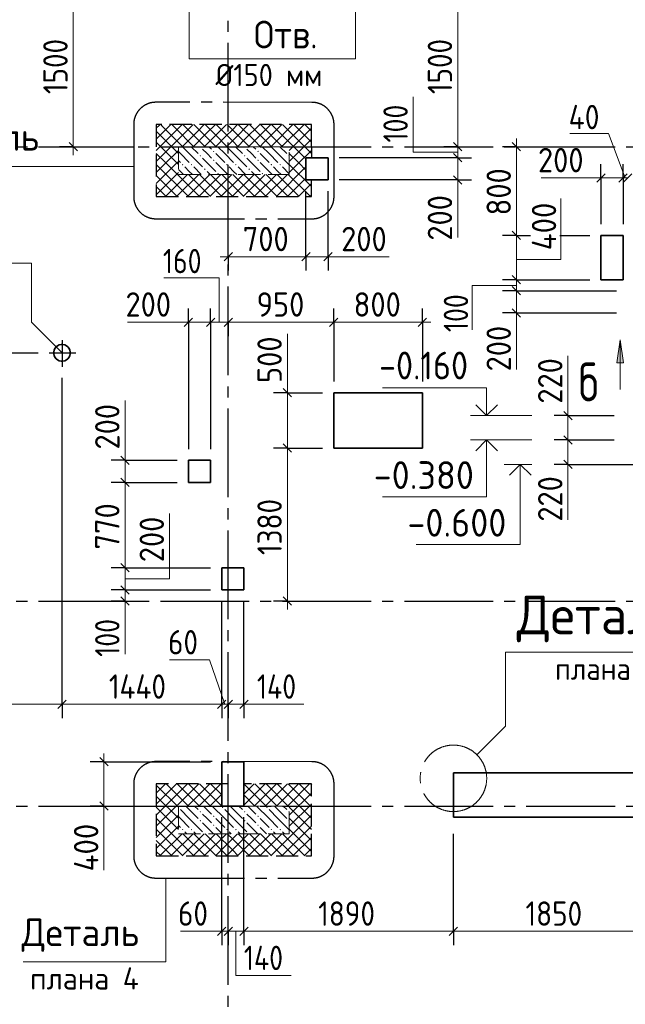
# Model space of a CAD drawing. Header units: millimetres. Extents: x 0 to 59400, y 0 to 42000.
# Tile 8 of 31: x 17931 to 23393, y 25143 to 34028. Entities that reach past the tile are written whole.
import ezdxf

# ---------------------------------------------------------------- set-up
doc = ezdxf.new("R2010")
doc.units = ezdxf.units.MM
doc.linetypes.add('______2', pattern=[270, 200, -70])
doc.linetypes.add('______5', pattern=[1100, 800, -100, 100, -100])
for name, color, linetype, lineweight in [('Standard', 7, 'Continuous', 25), ('ЖБ Перекрытие верхний уровень', 7, 'Continuous', 18), ('Общий01', 7, 'Continuous', 13), ('Примечания', 7, 'Continuous', 13), ('Размерная линия_ общее', 7, 'Continuous', 13)]:
    doc.layers.add(name, color=color, linetype=linetype, lineweight=lineweight)
doc.layers.add('ЖБ Пилон', color=7, linetype='______2', lineweight=13, true_color=0xa0a0a0)
doc.layers.add('Оси', color=7, linetype='______5', lineweight=13, true_color=0x656565)
doc.styles.add('ISOCPEUR', font='txt')

msp = doc.modelspace()

# ---------------------------------------------------------------- hatches: boundary and pattern name
at = {"layer": 'ЖБ Пилон', "linetype": 'Continuous', "lineweight": 18, "transparency": 33554687}
for points in [[(19554.1, 32879.6), (19556.5, 32882), (19564.6, 32882), (19567.1, 32879.6), (19560.6, 32873.1)], [(19954.1, 32879.6), (19956.5, 32882), (19964.6, 32882), (19967.1, 32879.6), (19960.6, 32873.1)], [(20354.1, 32879.6), (20356.5, 32882), (20362.7, 32882), (20362.7, 32875.2), (20360.6, 32873.1)], [(19554.1, 32799.6), (19560.6, 32806.1), (19567.1, 32799.6), (19560.6, 32793.1)], [(19674.1, 32839.6), (19680.6, 32846.1), (19687.1, 32839.6), (19680.6, 32833.1)], [(19954.1, 32799.6), (19960.6, 32806.1), (19967.1, 32799.6), (19960.6, 32793.1)], [(20074.1, 32839.6), (20080.6, 32846.1), (20087.1, 32839.6), (20080.6, 32833.1)], [(20354.1, 32799.6), (20360.6, 32806.1), (20362.7, 32803.9), (20362.7, 32795.2), (20360.6, 32793.1)], [(19394.1, 32719.6), (19400.6, 32726.1), (19407.1, 32719.6), (19400.6, 32713.1)], [(19474.1, 32719.6), (19480.6, 32726.1), (19487.1, 32719.6), (19480.6, 32713.1)], [(19674.1, 32759.6), (19680.6, 32766.1), (19687.1, 32759.6), (19680.6, 32753.1)], [(19794.1, 32719.6), (19800.6, 32726.1), (19807.1, 32719.6), (19800.6, 32713.1)], [(19874.1, 32719.6), (19880.6, 32726.1), (19887.1, 32719.6), (19880.6, 32713.1)], [(20074.1, 32759.6), (20080.6, 32766.1), (20087.1, 32759.6), (20080.6, 32753.1)], [(20194.1, 32719.6), (20200.6, 32726.1), (20207.1, 32719.6), (20200.6, 32713.1)], [(20274.1, 32719.6), (20280.6, 32726.1), (20287.1, 32719.6), (20280.6, 32713.1)], [(19594.1, 32679.6), (19600.6, 32686.1), (19607.1, 32679.6), (19600.6, 32673.1)], [(19714.1, 32639.6), (19720.6, 32646.1), (19727.1, 32639.6), (19720.6, 32633.1)], [(19994.1, 32679.6), (20000.6, 32686.1), (20007.1, 32679.6), (20000.6, 32673.1)], [(20114.1, 32639.6), (20120.6, 32646.1), (20127.1, 32639.6), (20120.6, 32633.1)], [(19362.7, 26923.9), (19367.1, 26919.6), (19362.7, 26915.2)], [(19754.1, 26919.6), (19760.6, 26926.1), (19767.1, 26919.6), (19760.6, 26913.1)], [(20154.1, 26919.6), (20160.6, 26926.1), (20167.1, 26919.6), (20160.6, 26913.1)], [(19554.1, 26879.6), (19560.6, 26886.1), (19567.1, 26879.6), (19560.6, 26873.1)], [(19674.1, 26839.6), (19680.6, 26846.1), (19687.1, 26839.6), (19680.6, 26833.1)], [(19954.1, 26879.6), (19960.6, 26886.1), (19967.1, 26879.6), (19960.6, 26873.1)], [(20074.1, 26839.6), (20080.6, 26846.1), (20087.1, 26839.6), (20080.6, 26833.1)], [(20354.1, 26879.6), (20360.6, 26886.1), (20362.7, 26883.9), (20362.7, 26875.2), (20360.6, 26873.1)], [(19554.1, 26799.6), (19560.6, 26806.1), (19567.1, 26799.6), (19560.6, 26793.1)], [(19674.1, 26759.6), (19680.6, 26766.1), (19687.1, 26759.6), (19680.6, 26753.1)], [(19954.1, 26799.6), (19960.6, 26806.1), (19967.1, 26799.6), (19960.6, 26793.1)], [(20074.1, 26759.6), (20080.6, 26766.1), (20087.1, 26759.6), (20080.6, 26753.1)], [(20354.1, 26799.6), (20360.6, 26806.1), (20362.7, 26803.9), (20362.7, 26795.2), (20360.6, 26793.1)], [(19394.1, 26719.6), (19400.6, 26726.1), (19407.1, 26719.6), (19400.6, 26713.1)], [(19474.1, 26719.6), (19480.6, 26726.1), (19487.1, 26719.6), (19480.6, 26713.1)], [(19596.5, 26682), (19600.6, 26686.1), (19604.6, 26682)], [(19794.1, 26719.6), (19800.6, 26726.1), (19807.1, 26719.6), (19800.6, 26713.1)], [(19874.1, 26719.6), (19880.6, 26726.1), (19887.1, 26719.6), (19880.6, 26713.1)], [(19996.5, 26682), (20000.6, 26686.1), (20004.6, 26682)], [(20194.1, 26719.6), (20200.6, 26726.1), (20207.1, 26719.6), (20200.6, 26713.1)], [(20274.1, 26719.6), (20280.6, 26726.1), (20287.1, 26719.6), (20280.6, 26713.1)]]:
    msp.add_hatch(color=7, dxfattribs=at).paths.add_polyline_path(points, flags=16)
at = {"layer": 'Общий01', "linetype": 'Continuous', "lineweight": 13, "transparency": 33554687}
msp.add_hatch(color=7, dxfattribs=at).paths.add_polyline_path([(23316.1, 30930.5), (23346.1, 31140.5), (23376.1, 30930.5)], flags=16)

# ---------------------------------------------------------------- linework, layer by layer
at = {"layer": 'Standard', "color": 7, "linetype": '______5', "lineweight": -3, "transparency": 33554687}
for p, q in [((20566.2, 33282.4), (19159.2, 33282.9)), ((18959.2, 33082.9), (18959.2, 32432)), ((20766.2, 32431.6), (20766.2, 33082.4)), ((19159.2, 32232), (20566.2, 32231.6)), ((20566.2, 27332.4), (19159.2, 27332.9)), ((18959.2, 27132.9), (18959.2, 26482)), ((20766.2, 26481.6), (20766.2, 27132.4)), ((19159.2, 26282), (20566.2, 26281.6))]:
    msp.add_line(p, q, dxfattribs=at)
at = {"layer": 'Standard', "color": 9, "linetype": '______2', "lineweight": -3, "true_color": 0xc7c7c7, "transparency": 33554687}
for p, q in [((20562.7, 33082), (19162.7, 33082)), ((19162.7, 33082), (19162.7, 32432)), ((20562.7, 32882), (20562.7, 33082)), ((20562.7, 32882), (20562.7, 32782)), ((20562.7, 32432), (20562.7, 32582)), ((19162.7, 32432), (20562.7, 32432)), ((19812.7, 27132), (19162.7, 27132)), ((19162.7, 27132), (19162.7, 26482)), ((20562.7, 27132), (19952.7, 27132)), ((20562.7, 26482), (20562.7, 27132)), ((19162.7, 26482), (20562.7, 26482))]:
    msp.add_line(p, q, dxfattribs=at)
at = {"layer": 'Standard', "color": 9, "linetype": 'Continuous', "lineweight": -3, "true_color": 0xc7c7c7, "transparency": 33554687}
for p, q in [((19802.6, 33082), (19849.1, 33035.5)), ((19849.1, 33035.5), (19895.6, 33082)), ((20202.6, 33082), (20512.7, 32771.8)), ((20302.6, 33082), (20562.7, 32821.8)), ((20402.6, 33082), (20562.7, 32921.8)), ((20502.6, 33082), (20562.7, 33021.8)), ((19162.7, 33021.8), (19362.7, 32821.8)), ((20362.7, 32849.2), (20562.7, 33049.2)), ((19162.7, 32921.8), (19349.1, 32735.5)), ((19795.6, 32882), (19849.1, 32935.5)), ((19849.1, 32935.5), (19902.6, 32882)), ((20362.7, 32749.2), (20562.7, 32949.2)), ((19162.7, 32821.8), (19249.1, 32735.5)), ((19249.1, 32735.5), (19362.7, 32849.2)), ((20362.7, 32821.8), (20449.1, 32735.5)), ((20449.1, 32735.5), (20562.7, 32849.2)), ((19162.7, 32649.2), (19249.1, 32735.5)), ((19162.7, 32549.2), (19349.1, 32735.5)), ((19162.7, 32721.8), (19452.6, 32432)), ((19249.1, 32735.5), (19552.6, 32432)), ((19349.1, 32735.5), (19362.7, 32749.2)), ((19349.1, 32735.5), (19362.7, 32721.8)), ((20245.6, 32432), (20512.7, 32699.2)), ((20362.7, 32649.2), (20449.1, 32735.5)), ((20362.7, 32721.8), (20562.7, 32521.8)), ((20449.1, 32735.5), (20512.7, 32671.8)), ((19162.7, 32449.2), (19362.7, 32649.2)), ((19162.7, 32621.8), (19352.6, 32432)), ((19245.6, 32432), (19445.6, 32632)), ((19345.6, 32432), (19545.6, 32632)), ((19445.6, 32432), (19645.6, 32632)), ((19452.6, 32632), (19652.6, 32432)), ((19545.6, 32432), (19745.6, 32632)), ((19552.6, 32632), (19752.6, 32432)), ((19645.6, 32432), (19845.6, 32632)), ((19652.6, 32632), (19849.1, 32435.5)), ((19752.6, 32632), (19849.1, 32535.5)), ((19849.1, 32535.5), (19945.6, 32632)), ((19849.1, 32435.5), (20045.6, 32632)), ((19852.6, 32632), (20052.6, 32432)), ((19945.6, 32432), (20145.6, 32632)), ((19952.6, 32632), (20152.6, 32432)), ((20045.6, 32432), (20245.6, 32632)), ((20052.6, 32632), (20252.6, 32432)), ((20145.6, 32432), (20345.6, 32632)), ((20152.6, 32632), (20352.6, 32432)), ((20252.6, 32632), (20452.6, 32432)), ((20352.6, 32632), (20552.6, 32432)), ((19162.7, 32521.8), (19252.6, 32432)), ((19745.6, 32432), (19849.1, 32535.5)), ((19849.1, 32535.5), (19952.6, 32432)), ((20345.6, 32432), (20512.7, 32599.2)), ((20445.6, 32432), (20562.7, 32549.2)), ((19845.6, 32432), (19849.1, 32435.5)), ((19849.1, 32435.5), (19852.6, 32432)), ((20545.6, 32432), (20562.7, 32449.2)), ((19162.7, 27049.2), (19245.6, 27132)), ((19162.7, 26949.2), (19345.6, 27132)), ((19162.7, 26849.2), (19445.6, 27132)), ((19162.7, 26749.2), (19545.6, 27132)), ((19162.7, 27121.8), (19362.7, 26921.8)), ((19252.6, 27132), (19452.6, 26932)), ((19352.6, 27132), (19552.6, 26932)), ((19445.6, 26932), (19645.6, 27132)), ((19452.6, 27132), (19652.6, 26932)), ((19545.6, 26932), (19745.6, 27132)), ((19552.6, 27132), (19752.6, 26932)), ((19652.6, 27132), (19752.7, 27031.8)), ((19752.6, 27132), (19752.7, 27131.8)), ((19952.7, 27039.2), (20045.6, 27132)), ((19952.7, 26939.2), (20145.6, 27132)), ((19952.7, 27131.8), (20152.6, 26932)), ((20045.6, 26932), (20245.6, 27132)), ((20052.6, 27132), (20252.6, 26932)), ((20145.6, 26932), (20345.6, 27132)), ((20152.6, 27132), (20352.6, 26932)), ((20245.6, 26932), (20445.6, 27132)), ((20252.6, 27132), (20562.7, 26821.8)), ((20345.6, 26932), (20545.6, 27132)), ((20352.6, 27132), (20562.7, 26921.8)), ((20452.6, 27132), (20562.7, 27021.8)), ((20552.6, 27132), (20562.7, 27121.8)), ((19162.7, 27021.8), (19362.7, 26821.8)), ((19645.6, 26932), (19752.7, 27039.2)), ((19952.7, 27031.8), (20052.6, 26932)), ((20362.7, 26849.2), (20562.7, 27049.2)), ((19745.6, 26932), (19752.7, 26939.2)), ((20362.7, 26749.2), (20562.7, 26949.2)), ((19162.7, 26921.8), (19349.1, 26735.5)), ((19249.1, 26735.5), (19362.7, 26849.2)), ((20362.7, 26921.8), (20549.1, 26735.5)), ((20449.1, 26735.5), (20562.7, 26849.2)), ((19162.7, 26821.8), (19249.1, 26735.5)), ((19349.1, 26735.5), (19362.7, 26749.2)), ((20362.7, 26821.8), (20449.1, 26735.5)), ((20549.1, 26735.5), (20562.7, 26749.2)), ((19162.7, 26649.2), (19249.1, 26735.5)), ((19162.7, 26549.2), (19349.1, 26735.5)), ((19162.7, 26721.8), (19402.6, 26482)), ((19195.6, 26482), (19395.6, 26682)), ((19249.1, 26735.5), (19502.6, 26482)), ((19295.6, 26482), (19495.6, 26682)), ((19349.1, 26735.5), (19362.7, 26721.8)), ((19395.6, 26482), (19595.6, 26682)), ((19402.6, 26682), (19602.6, 26482)), ((19495.6, 26482), (19695.6, 26682)), ((19502.6, 26682), (19702.6, 26482)), ((19595.6, 26482), (19795.6, 26682)), ((19602.6, 26682), (19802.6, 26482)), ((19702.6, 26682), (19849.1, 26535.5)), ((19802.6, 26682), (19849.1, 26635.5)), ((19849.1, 26635.5), (19895.6, 26682)), ((19849.1, 26535.5), (19995.6, 26682)), ((19895.6, 26482), (20095.6, 26682)), ((19902.6, 26682), (20102.6, 26482)), ((19995.6, 26482), (20195.6, 26682)), ((20002.6, 26682), (20202.6, 26482)), ((20095.6, 26482), (20295.6, 26682)), ((20102.6, 26682), (20302.6, 26482)), ((20195.6, 26482), (20449.1, 26735.5)), ((20202.6, 26682), (20402.6, 26482)), ((20295.6, 26482), (20549.1, 26735.5)), ((20302.6, 26682), (20502.6, 26482)), ((20362.7, 26721.8), (20562.7, 26521.8)), ((20449.1, 26735.5), (20562.7, 26621.8)), ((20549.1, 26735.5), (20562.7, 26721.8)), ((19162.7, 26621.8), (19302.6, 26482)), ((19695.6, 26482), (19849.1, 26635.5)), ((19849.1, 26635.5), (20002.6, 26482)), ((20395.6, 26482), (20562.7, 26649.2)), ((19162.7, 26521.8), (19202.6, 26482)), ((19795.6, 26482), (19849.1, 26535.5)), ((19849.1, 26535.5), (19902.6, 26482)), ((20495.6, 26482), (20562.7, 26549.2))]:
    msp.add_line(p, q, dxfattribs=at)
for points in [[(19162.7, 33049.2), (19190.9, 33077.3), (19190.9, 33077.3), (19195.6, 33082)], [(19162.7, 32949.2), (19276.6, 33063), (19276.6, 33063), (19295.6, 33082)], [(19162.7, 32849.2), (19362.3, 33048.7), (19362.3, 33048.7), (19395.6, 33082)], [(19162.7, 32749.2), (19448, 33034.5), (19448, 33034.5), (19495.6, 33082)], [(19202.6, 33082), (19210.5, 33074), (19210.5, 33074), (19402.6, 32882)], [(19302.6, 33082), (19330.5, 33054), (19330.5, 33054), (19502.6, 32882)], [(19395.6, 32882), (19533.7, 33020.2), (19533.7, 33020.2), (19595.6, 33082)], [(19402.6, 33082), (19450.5, 33034), (19450.5, 33034), (19602.6, 32882)], [(19495.6, 32882), (19619.5, 33005.9), (19619.5, 33005.9), (19695.6, 33082)], [(19502.6, 33082), (19570.5, 33014), (19570.5, 33014), (19702.6, 32882)], [(19595.6, 32882), (19705.2, 32991.6), (19705.2, 32991.6), (19795.6, 33082)], [(19602.6, 33082), (19690.5, 32994), (19690.5, 32994), (19802.6, 32882)], [(19702.6, 33082), (19810.5, 32974), (19810.5, 32974), (19849.1, 32935.5)], [(19849.1, 32935.5), (19876.6, 32963), (19876.6, 32963), (19995.6, 33082)], [(19895.6, 32882), (19962.3, 32948.7), (19962.3, 32948.7), (20095.6, 33082)], [(19902.6, 33082), (20050.5, 32934), (20050.5, 32934), (20102.6, 32882)], [(19995.6, 32882), (20048, 32934.5), (20048, 32934.5), (20195.6, 33082)], [(20002.6, 33082), (20170.5, 32914), (20170.5, 32914), (20202.6, 32882)], [(20095.6, 32882), (20133.7, 32920.2), (20133.7, 32920.2), (20295.6, 33082)], [(20102.6, 33082), (20290.5, 32894), (20290.5, 32894), (20302.6, 32882)], [(20195.6, 32882), (20219.5, 32905.9), (20219.5, 32905.9), (20395.6, 33082)], [(20295.6, 32882), (20305.2, 32891.6), (20305.2, 32891.6), (20495.6, 33082)], [(19695.6, 32882), (19790.9, 32977.3), (19790.9, 32977.3), (19849.1, 33035.5)], [(19849.1, 33035.5), (19930.5, 32954), (19930.5, 32954), (20002.6, 32882)]]:
    msp.add_lwpolyline(points, dxfattribs=at)
at = {"layer": 'Standard', "color": 7, "linetype": '______5', "lineweight": -3, "transparency": 33554687}
for centre, start, end in [((19159.2, 33082.9), 90, 180), ((20566.2, 33082.4), 0, 90), ((19159.2, 32432), 180, 270), ((20566.2, 32431.6), 270, 0), ((19159.2, 27132.9), 90, 180), ((20566.2, 27132.4), 0, 90), ((19159.2, 26482), 180, 270), ((20566.2, 26481.6), 270, 0)]:
    msp.add_arc(centre, 200, start, end, dxfattribs=at)
at = {"layer": 'ЖБ Перекрытие верхний уровень', "color": 7, "linetype": 'Continuous', "lineweight": 35, "transparency": 33554687}
for p, q in [((20712.7, 32782), (20512.7, 32782)), ((20512.7, 32782), (20512.7, 32582)), ((20712.7, 32582), (20712.7, 32782)), ((20512.7, 32582), (20712.7, 32582)), ((23372.7, 32082), (23172.7, 32082)), ((23172.7, 32082), (23172.7, 31682)), ((23372.7, 31682), (23372.7, 32082)), ((23172.7, 31682), (23372.7, 31682)), ((18241.7, 31046.9), (18237.9, 31030.4)), ((18237.9, 31030.4), (18237.9, 31013.6)), ((18237.9, 31013.6), (18241.7, 30997.1)), ((18249, 31062.1), (18241.7, 31046.9)), ((18259.5, 31075.3), (18249, 31062.1)), ((18272.7, 31085.8), (18259.5, 31075.3)), ((18287.9, 31093.1), (18272.7, 31085.8)), ((18304.3, 31096.8), (18287.9, 31093.1)), ((18321.2, 31096.8), (18304.3, 31096.8)), ((18337.6, 31093.1), (18321.2, 31096.8)), ((18352.8, 31085.8), (18337.6, 31093.1)), ((18366, 31075.3), (18352.8, 31085.8)), ((18376.5, 31062.1), (18366, 31075.3)), ((18383.8, 31046.9), (18376.5, 31062.1)), ((18387.6, 31030.4), (18383.8, 31046.9)), ((18383.8, 30997.1), (18387.6, 31013.6)), ((18387.6, 31013.6), (18387.6, 31030.4)), ((18241.7, 30997.1), (18249, 30981.9)), ((18249, 30981.9), (18259.5, 30968.8)), ((18259.5, 30968.8), (18272.7, 30958.2)), ((18272.7, 30958.2), (18287.9, 30950.9)), ((18287.9, 30950.9), (18304.3, 30947.2)), ((18304.3, 30947.2), (18321.2, 30947.2)), ((18321.2, 30947.2), (18337.6, 30950.9)), ((18337.6, 30950.9), (18352.8, 30958.2)), ((18352.8, 30958.2), (18366, 30968.8)), ((18366, 30968.8), (18376.5, 30981.9)), ((18376.5, 30981.9), (18383.8, 30997.1)), ((21562.7, 30662), (20762.7, 30662)), ((20762.7, 30662), (20762.7, 30162)), ((21562.7, 30162), (21562.7, 30662)), ((20762.7, 30162), (21562.7, 30162)), ((19652.7, 30052), (19452.7, 30052)), ((19452.7, 30052), (19452.7, 29852)), ((19652.7, 29852), (19652.7, 30052)), ((19452.7, 29852), (19652.7, 29852)), ((19952.7, 29082), (19752.7, 29082)), ((19752.7, 29082), (19752.7, 28882)), ((19952.7, 28882), (19952.7, 29082)), ((19752.7, 28882), (19952.7, 28882)), ((19952.7, 27332), (19752.7, 27332)), ((19752.7, 27332), (19752.7, 26932)), ((19952.7, 26932), (19952.7, 27332)), ((23692.7, 27232), (21842.7, 27232)), ((21842.7, 27232), (21842.7, 26832)), ((19752.7, 26932), (19952.7, 26932)), ((21842.7, 26832), (23692.7, 26832))]:
    msp.add_line(p, q, dxfattribs=at)
at = {"layer": 'ЖБ Пилон', "color": 253, "linetype": '______2', "lineweight": 13, "true_color": 0xa0a0a0, "transparency": 33554687}
for p, q in [((20362.7, 32882), (19362.7, 32882)), ((19362.7, 32882), (19362.7, 32632)), ((20362.7, 32632), (20362.7, 32882)), ((19362.7, 32632), (20362.7, 32632)), ((20362.7, 26932), (19362.7, 26932)), ((19362.7, 26932), (19362.7, 26682)), ((20362.7, 26682), (20362.7, 26932)), ((19362.7, 26682), (20362.7, 26682))]:
    msp.add_line(p, q, dxfattribs=at)
at = {"layer": 'ЖБ Пилон', "color": 9, "linetype": 'Continuous', "lineweight": 18, "true_color": 0xc7c7c7, "transparency": 33554687}
for p, q in [((19398.1, 32882), (19460.6, 32819.6)), ((19478.1, 32882), (19540.6, 32819.6)), ((19638.1, 32882), (19660.6, 32859.6)), ((19780.6, 32819.6), (19718.1, 32882)), ((19798.1, 32882), (19860.6, 32819.6)), ((19878.1, 32882), (19940.6, 32819.6)), ((20038.1, 32882), (20060.6, 32859.6)), ((20180.6, 32819.6), (20118.1, 32882)), ((20198.1, 32882), (20260.6, 32819.6)), ((20278.1, 32882), (20340.6, 32819.6)), ((19380.6, 32819.6), (19362.7, 32837.4)), ((19380.6, 32819.6), (19460.6, 32739.6)), ((19460.6, 32819.6), (19580.6, 32699.6)), ((19620.6, 32819.6), (19580.6, 32859.6)), ((19660.6, 32779.6), (19620.6, 32819.6)), ((19700.6, 32819.6), (19780.6, 32739.6)), ((19780.6, 32819.6), (19860.6, 32739.6)), ((19860.6, 32819.6), (19980.6, 32699.6)), ((20020.6, 32819.6), (19980.6, 32859.6)), ((20060.6, 32779.6), (20020.6, 32819.6)), ((20100.6, 32819.6), (20180.6, 32739.6)), ((20180.6, 32819.6), (20260.6, 32739.6)), ((20260.6, 32819.6), (20362.7, 32717.4)), ((19362.7, 32757.4), (19380.6, 32739.6)), ((19460.6, 32659.6), (19420.6, 32699.6)), ((19500.6, 32699.6), (19568.1, 32632)), ((19580.6, 32779.6), (19700.6, 32659.6)), ((19700.6, 32739.6), (19808.1, 32632)), ((19860.6, 32659.6), (19820.6, 32699.6)), ((19900.6, 32699.6), (19968.1, 32632)), ((19980.6, 32779.6), (20100.6, 32659.6)), ((20100.6, 32739.6), (20208.1, 32632)), ((20260.6, 32659.6), (20220.6, 32699.6)), ((20300.6, 32699.6), (20362.7, 32637.4)), ((19362.7, 32677.4), (19408.1, 32632)), ((19488.1, 32632), (19460.6, 32659.6)), ((19620.6, 32659.6), (19648.1, 32632)), ((19888.1, 32632), (19860.6, 32659.6)), ((20020.6, 32659.6), (20048.1, 32632)), ((20288.1, 32632), (20260.6, 32659.6)), ((19460.6, 26899.6), (19428.1, 26932)), ((19508.1, 26932), (19540.6, 26899.6)), ((19588.1, 26932), (19660.6, 26859.6)), ((19780.6, 26819.6), (19668.1, 26932)), ((19860.6, 26899.6), (19828.1, 26932)), ((19908.1, 26932), (19940.6, 26899.6)), ((19988.1, 26932), (20060.6, 26859.6)), ((20180.6, 26819.6), (20068.1, 26932)), ((20260.6, 26899.6), (20228.1, 26932)), ((20308.1, 26932), (20340.6, 26899.6)), ((19380.6, 26819.6), (19362.7, 26837.4)), ((19380.6, 26899.6), (19460.6, 26819.6)), ((19460.6, 26899.6), (19540.6, 26819.6)), ((19620.6, 26819.6), (19580.6, 26859.6)), ((19780.6, 26899.6), (19860.6, 26819.6)), ((19860.6, 26899.6), (19940.6, 26819.6)), ((20020.6, 26819.6), (19980.6, 26859.6)), ((20180.6, 26899.6), (20260.6, 26819.6)), ((20260.6, 26899.6), (20340.6, 26819.6)), ((19362.7, 26757.4), (19380.6, 26739.6)), ((19380.6, 26819.6), (19460.6, 26739.6)), ((19460.6, 26819.6), (19580.6, 26699.6)), ((19580.6, 26779.6), (19678.1, 26682)), ((19660.6, 26779.6), (19620.6, 26819.6)), ((19700.6, 26819.6), (19780.6, 26739.6)), ((19780.6, 26819.6), (19860.6, 26739.6)), ((19860.6, 26819.6), (19980.6, 26699.6)), ((19980.6, 26779.6), (20078.1, 26682)), ((20060.6, 26779.6), (20020.6, 26819.6)), ((20100.6, 26819.6), (20180.6, 26739.6)), ((20180.6, 26819.6), (20260.6, 26739.6)), ((20260.6, 26819.6), (20362.7, 26717.4)), ((19438.1, 26682), (19420.6, 26699.6)), ((19500.6, 26699.6), (19518.1, 26682)), ((19700.6, 26739.6), (19758.1, 26682)), ((19838.1, 26682), (19820.6, 26699.6)), ((19900.6, 26699.6), (19918.1, 26682)), ((20100.6, 26739.6), (20158.1, 26682)), ((20238.1, 26682), (20220.6, 26699.6)), ((20300.6, 26699.6), (20318.1, 26682))]:
    msp.add_line(p, q, dxfattribs=at)
at = {"layer": 'Общий01', "color": 7, "linetype": 'Continuous', "lineweight": 13, "transparency": 33554687}
for p, q in [((23316.1, 30930.5), (23346.1, 31140.5)), ((23346.1, 31140.5), (23346.1, 30690.6)), ((23346.1, 31140.5), (23346.1, 31140.5)), ((23346.1, 31140.5), (23346.1, 31140.5)), ((23346.1, 31140.5), (23346.1, 31140.5)), ((23346.1, 31140.5), (23376.1, 30930.5)), ((23376.1, 30930.5), (23316.1, 30930.5)), ((23346.1, 30930.5), (23346.1, 30915.5)), ((22549.8, 30455.6), (21995.2, 30455.6)), ((22549.8, 30455.6), (21995.2, 30455.6)), ((22549.8, 30235.6), (21995.2, 30235.6)), ((22549.8, 30235.6), (22024.5, 30235.6)), ((22549.8, 30015.6), (22299.2, 30015.6)), ((22549.8, 30015.6), (22328.5, 30015.6))]:
    msp.add_line(p, q, dxfattribs=at)
at = {"layer": 'Общий01', "color": 7, "linetype": 'Continuous', "lineweight": 35, "transparency": 33554687}
for p, q in [((22141.7, 30455.6), (22043.8, 30553.5)), ((22141.7, 30455.6), (22239.6, 30553.5)), ((22141.7, 30235.6), (22043.8, 30137.7)), ((22141.7, 30235.6), (22239.6, 30137.7)), ((22445.7, 30015.6), (22347.8, 29917.7)), ((22445.7, 30015.6), (22543.6, 29917.7))]:
    msp.add_line(p, q, dxfattribs=at)
at = {"layer": 'Общий01', "color": 7, "linetype": 'Continuous', "lineweight": 13, "transparency": 33554687}
for points in [[(20717.8, 33674.9), (19458.5, 33674.9), (19458.5, 34956.2), (19182.7, 35232)], [(20717.8, 33674.9), (20958.5, 33674.9), (20958.5, 34956.2), (20682.7, 35232)], [(16664.2, 32704.4), (18228.2, 32704.4), (18959.2, 32704.4)], [(16777.7, 31832.3), (18037, 31832.3), (18037, 31297.8), (18312.7, 31022)], [(22141.7, 30455.6), (22141.7, 30706.2), (21202.6, 30706.2)], [(22141.7, 30235.6), (22141.7, 29722), (21202.6, 29722)], [(22445.7, 30015.6), (22445.7, 29292), (21506.6, 29292)], [(24034.5, 28319.3), (22312.5, 28319.3), (22312.5, 27651.7), (22054.9, 27394.1)], [(17963.9, 25525.4), (19247.9, 25525.4), (19247.9, 26281.9)]]:
    msp.add_lwpolyline(points, dxfattribs=at)
at = {"layer": 'Общий01', "color": 7, "linetype": '______5', "lineweight": 13, "transparency": 33554687}
msp.add_circle((21842.7, 27182), 300, dxfattribs=at)
at = {"layer": 'Оси', "color": 8, "linetype": '______5', "lineweight": -3, "transparency": 33554687}
for p, q in [((19812.7, 16519.3), (19812.7, 38804.6)), ((3800, 32882), (27445.3, 32882)), ((18312.7, 31136.8), (18312.7, 30896.8)), ((18197.9, 31022), (18437.9, 31022)), ((3800, 28782), (38610, 28782)), ((3800, 26932), (38610, 26932))]:
    msp.add_line(p, q, dxfattribs=at)
at = {"layer": 'Примечания', "color": 7, "linetype": 'Continuous', "lineweight": 13, "transparency": 33554687}
for p, q in [((21881.1, 32582), (21881.1, 32062)), ((23172.7, 32600.8), (22632.7, 32600.8)), ((20712.7, 31888.8), (21262.7, 31888.8)), ((22411.3, 31382), (22411.3, 30872)), ((18902.7, 31298.2), (19452.7, 31298.2)), ((20344.8, 30662), (20344.8, 31192)), ((22875.7, 30455.6), (22875.7, 30995.6)), ((18881.2, 30052), (18881.2, 30592)), ((22875.7, 29515.6), (22875.7, 30055.6)), ((18881.2, 28782), (18881.2, 28302)), ((19952.7, 27850), (20492.7, 27850)), ((18690.5, 26932), (18690.5, 26352)), ((19752.7, 25801.4), (19382.7, 25801.4))]:
    msp.add_line(p, q, dxfattribs=at)
for points in [[(21881.1, 32832), (21481.1, 32832), (21481.1, 33332)], [(23392.6, 32600.8), (23242.6, 33000.8), (22892.6, 33000.8)], [(22411.3, 31864.1), (22811.3, 31864.1), (22811.3, 32414.1)], [(19731.5, 31298.2), (19731.5, 31698.2), (19231.5, 31698.2)], [(22411.3, 31630.7), (22011.3, 31630.7), (22011.3, 31230.7)], [(18881.2, 28981.7), (19281.2, 28981.7), (19281.2, 29571.7)], [(19782, 27850), (19642, 28250), (19282, 28250)], [(19880.5, 25801.4), (19880.5, 25401.4), (20380.5, 25401.4)]]:
    msp.add_lwpolyline(points, dxfattribs=at)
at = {"layer": 'Размерная линия_ общее', "color": 7, "linetype": 'Continuous', "lineweight": 13, "transparency": 33554687}
for p, q in [((18413.7, 34382), (18413.7, 32882)), ((21881.1, 32882), (21881.1, 34382)), ((18413.7, 32882), (18413.7, 32807)), ((21881.1, 32782), (21881.1, 32882)), ((22411.3, 32882), (22411.3, 32957)), ((22411.3, 32082), (22411.3, 32882)), ((21881.1, 32582), (21881.1, 32782)), ((21881.1, 32582), (21881.1, 32507)), ((23172.7, 32600.8), (23097.7, 32600.8)), ((23172.7, 32600.8), (23372.7, 32600.8)), ((23372.7, 32600.8), (23412.7, 32600.8)), ((22411.3, 31682), (22411.3, 32082)), ((19812.7, 31888.8), (19737.7, 31888.8)), ((19812.7, 31888.8), (20512.7, 31888.8)), ((20512.7, 31888.8), (20712.7, 31888.8)), ((20712.7, 31888.8), (20787.7, 31888.8)), ((22411.3, 31582), (22411.3, 31682)), ((22411.3, 31382), (22411.3, 31582)), ((22411.3, 31382), (22411.3, 31307)), ((19452.7, 31298.2), (19377.7, 31298.2)), ((19452.7, 31298.2), (19652.7, 31298.2)), ((19652.7, 31298.2), (19812.7, 31298.2)), ((19812.7, 31298.2), (20762.7, 31298.2)), ((20762.7, 31298.2), (21562.7, 31298.2)), ((21562.7, 31298.2), (21637.7, 31298.2)), ((20344.8, 30662), (20344.8, 30737)), ((22875.7, 30455.6), (22875.7, 30530.6)), ((22875.7, 30455.6), (22875.7, 30235.6)), ((22875.7, 30235.6), (22875.7, 30015.6)), ((18881.2, 30052), (18881.2, 30127)), ((20344.8, 30162), (20344.8, 28782)), ((18881.2, 29852), (18881.2, 30052)), ((22875.7, 30015.6), (22875.7, 29940.6)), ((18881.2, 29082), (18881.2, 29852)), ((18881.2, 28882), (18881.2, 29082)), ((18881.2, 28782), (18881.2, 28882)), ((18881.2, 28782), (18881.2, 28707)), ((20344.8, 28782), (20344.8, 28707)), ((18312.7, 27850), (16242.7, 27850)), ((19752.7, 27850), (18312.7, 27850)), ((19812.7, 27850), (19752.7, 27850)), ((19952.7, 27850), (19812.7, 27850)), ((19952.7, 27850), (20027.7, 27850)), ((18690.5, 27332), (18690.5, 27407)), ((18690.5, 27332), (18690.5, 26932)), ((18690.5, 26932), (18690.5, 26857)), ((19752.7, 25801.4), (19677.7, 25801.4)), ((19752.7, 25801.4), (19812.7, 25801.4)), ((19812.7, 25801.4), (19952.7, 25801.4)), ((19952.7, 25801.4), (21842.7, 25801.4)), ((21842.7, 25801.4), (23692.7, 25801.4))]:
    msp.add_line(p, q, dxfattribs=at)
at = {"layer": 'Размерная линия_ общее', "color": 253, "linetype": 'Continuous', "lineweight": -3, "true_color": 0xa0a0a0, "transparency": 33554687}
for p, q in [((18413.7, 32882), (18288.7, 32882)), ((18413.7, 32882), (18538.7, 32882)), ((18413.7, 32882), (18967.9, 32882)), ((21881.1, 32882), (21756.1, 32882)), ((21881.1, 32882), (22006.1, 32882)), ((21881.1, 32882), (21881.1, 32882)), ((22411.3, 32882), (22286.3, 32882)), ((22411.3, 32882), (22536.3, 32882)), ((22411.3, 32882), (22427.3, 32882)), ((21881.1, 32782), (21756.1, 32782)), ((21881.1, 32782), (22006.1, 32782)), ((23172.7, 32600.8), (23172.7, 32725.8)), ((23372.7, 32600.8), (23372.7, 32725.8)), ((21881.1, 32582), (21756.1, 32582)), ((21881.1, 32582), (22006.1, 32582)), ((23172.7, 32600.8), (23172.7, 32475.8)), ((23172.7, 32600.8), (23172.7, 32182)), ((23372.7, 32600.8), (23372.7, 32475.8)), ((23372.7, 32600.8), (23372.7, 32182)), ((22411.3, 32082), (22286.3, 32082)), ((22411.3, 32082), (22536.3, 32082)), ((22411.3, 32082), (22516.7, 32082)), ((22802.7, 32082), (23072.7, 32082)), ((19812.7, 31888.8), (19812.7, 32013.8)), ((20512.7, 31888.8), (20512.7, 32013.8)), ((20712.7, 31888.8), (20712.7, 32013.8)), ((19812.7, 31888.8), (19812.7, 31763.8)), ((19812.7, 31888.8), (19812.7, 31888.8)), ((20512.7, 31888.8), (20512.7, 31763.8)), ((20712.7, 31888.8), (20712.7, 31763.8)), ((22411.3, 31682), (22286.3, 31682)), ((22411.3, 31682), (22536.3, 31682)), ((22411.3, 31582), (22286.3, 31582)), ((22411.3, 31582), (22536.3, 31582)), ((19452.7, 31298.2), (19452.7, 31423.2)), ((19652.7, 31298.2), (19652.7, 31423.2)), ((19812.7, 31298.2), (19812.7, 31423.2)), ((20762.7, 31298.2), (20762.7, 31423.2)), ((21562.7, 31298.2), (21562.7, 31423.2)), ((22411.3, 31382), (22286.3, 31382)), ((22411.3, 31382), (22536.3, 31382)), ((19452.7, 31298.2), (19452.7, 31173.2)), ((19452.7, 31298.2), (19452.7, 30152)), ((19652.7, 31298.2), (19652.7, 31173.2)), ((19652.7, 31298.2), (19652.7, 30152)), ((19812.7, 31298.2), (19812.7, 31173.2)), ((19812.7, 31298.2), (19812.7, 31298.2)), ((20762.7, 31298.2), (20762.7, 31173.2)), ((20762.7, 31298.2), (20762.7, 30762)), ((21562.7, 31298.2), (21562.7, 31173.2)), ((21562.7, 31298.2), (21562.7, 30762)), ((15434.4, 31022), (18097.9, 31022)), ((20344.8, 30662), (20219.8, 30662)), ((20344.8, 30662), (20469.8, 30662)), ((20344.8, 30662), (20662.7, 30662)), ((22875.7, 30455.6), (22750.7, 30455.6)), ((22875.7, 30455.6), (23000.7, 30455.6)), ((22875.7, 30455.6), (23292.7, 30455.6)), ((22875.7, 30235.6), (22750.7, 30235.6)), ((22875.7, 30235.6), (23000.7, 30235.6)), ((22875.7, 30235.6), (23292.7, 30235.6)), ((20344.8, 30162), (20219.8, 30162)), ((20344.8, 30162), (20469.8, 30162)), ((20344.8, 30162), (20662.7, 30162)), ((18881.2, 30052), (18756.2, 30052)), ((18881.2, 30052), (19006.2, 30052)), ((18881.2, 30052), (19352.7, 30052)), ((22875.7, 30015.6), (22750.7, 30015.6)), ((22875.7, 30015.6), (23000.7, 30015.6)), ((22875.7, 30015.6), (23712.7, 30015.6)), ((18881.2, 29852), (18756.2, 29852)), ((18881.2, 29852), (19006.2, 29852)), ((18881.2, 29852), (19352.7, 29852)), ((18881.2, 29082), (18756.2, 29082)), ((18881.2, 29082), (19006.2, 29082)), ((18881.2, 28882), (18756.2, 28882)), ((18881.2, 28882), (19006.2, 28882)), ((18881.2, 28782), (18756.2, 28782)), ((18881.2, 28782), (19006.2, 28782)), ((18881.2, 28782), (18952.6, 28782)), ((20344.8, 28782), (20219.8, 28782)), ((20344.8, 28782), (20469.8, 28782)), ((20344.8, 28782), (20344.8, 28782)), ((18312.7, 27850), (18312.7, 27975)), ((19752.7, 27850), (19752.7, 27975)), ((19812.7, 27850), (19812.7, 27975)), ((19952.7, 27850), (19952.7, 27975)), ((18312.7, 27850), (18312.7, 27725)), ((19752.7, 27850), (19752.7, 27725)), ((19812.7, 27850), (19812.7, 27725)), ((19952.7, 27850), (19952.7, 27725)), ((18690.5, 27332), (18565.5, 27332)), ((18690.5, 27332), (18815.5, 27332)), ((18690.5, 27332), (19652.7, 27332)), ((18690.5, 26932), (18565.5, 26932)), ((18690.5, 26932), (18815.5, 26932)), ((18690.5, 26932), (19652.7, 26932)), ((19752.7, 25801.4), (19752.7, 25926.4)), ((19812.7, 25801.4), (19812.7, 25926.4)), ((19952.7, 25801.4), (19952.7, 25926.4)), ((21842.7, 25801.4), (21842.7, 25926.4)), ((19752.7, 25801.4), (19752.7, 25676.4)), ((19812.7, 25801.4), (19812.7, 25676.4)), ((19812.7, 25801.4), (19812.7, 25801.4)), ((19952.7, 25801.4), (19952.7, 25676.4)), ((21842.7, 25801.4), (21842.7, 25676.4))]:
    msp.add_line(p, q, dxfattribs=at)
at = {"layer": 'Размерная линия_ общее', "color": 7, "linetype": 'Continuous', "lineweight": 25, "transparency": 33554687}
for p, q in [((18376.2, 32919.5), (18451.2, 32844.5)), ((21918.6, 32844.5), (21843.6, 32919.5)), ((22448.8, 32844.5), (22373.8, 32919.5)), ((21918.6, 32744.5), (21843.6, 32819.5)), ((21918.6, 32544.5), (21843.6, 32619.5)), ((23135.2, 32563.3), (23210.2, 32638.3)), ((23335.2, 32563.3), (23410.2, 32638.3)), ((23375.2, 32563.3), (23450.2, 32638.3)), ((22448.8, 32044.5), (22373.8, 32119.5)), ((19775.2, 31851.3), (19850.2, 31926.3)), ((20475.2, 31851.3), (20550.2, 31926.3)), ((20675.2, 31851.3), (20750.2, 31926.3)), ((22448.8, 31644.5), (22373.8, 31719.5)), ((22448.8, 31544.5), (22373.8, 31619.5)), ((22448.8, 31344.5), (22373.8, 31419.5)), ((19415.2, 31260.7), (19490.2, 31335.7)), ((19615.2, 31260.7), (19690.2, 31335.7)), ((19775.2, 31260.7), (19850.2, 31335.7)), ((20725.2, 31260.7), (20800.2, 31335.7)), ((21525.2, 31260.7), (21600.2, 31335.7)), ((20307.3, 30699.5), (20382.3, 30624.5)), ((22838.2, 30493.1), (22913.2, 30418.1)), ((22838.2, 30273.1), (22913.2, 30198.1)), ((20307.3, 30199.5), (20382.3, 30124.5)), ((18918.7, 30014.5), (18843.7, 30089.5)), ((22838.2, 30053.1), (22913.2, 29978.1)), ((18918.7, 29814.5), (18843.7, 29889.5)), ((18918.7, 29044.5), (18843.7, 29119.5)), ((18918.7, 28844.5), (18843.7, 28919.5)), ((18918.7, 28744.5), (18843.7, 28819.5)), ((20307.3, 28819.5), (20382.3, 28744.5)), ((18350.2, 27887.5), (18275.2, 27812.5)), ((19790.2, 27887.5), (19715.2, 27812.5)), ((19850.2, 27887.5), (19775.2, 27812.5)), ((19990.2, 27887.5), (19915.2, 27812.5)), ((18653, 27369.5), (18728, 27294.5)), ((18653, 26969.5), (18728, 26894.5)), ((19715.2, 25763.9), (19790.2, 25838.9)), ((19775.2, 25763.9), (19850.2, 25838.9)), ((19915.2, 25763.9), (19990.2, 25838.9)), ((21805.2, 25763.9), (21880.2, 25838.9))]:
    msp.add_line(p, q, dxfattribs=at)
at = {"layer": 'Размерная линия_ общее', "color": 253, "linetype": 'Continuous', "lineweight": -3, "true_color": 0xa0a0a0, "transparency": 33554687}
for points in [[(21881.1, 32782), (21864.1, 32782), (21864.1, 32782), (21864.1, 32782), (21864.1, 32782), (21511.3, 32782), (21511.3, 32782), (20812.7, 32782)], [(21881.1, 32582), (21864.1, 32582), (21864.1, 32582), (21864.1, 32582), (21864.1, 32582), (21601.7, 32582), (21601.7, 32582), (20812.7, 32582)], [(20512.7, 31888.8), (20512.7, 31905.8), (20512.7, 31905.8), (20512.7, 32054.2), (20512.7, 32054.2), (20512.7, 32482)], [(20712.7, 31888.8), (20712.7, 31905.8), (20712.7, 31905.8), (20712.7, 32103.4), (20712.7, 32103.4), (20712.7, 32482)], [(22411.3, 31682), (22715.8, 31682), (22715.8, 31682), (23072.7, 31682)], [(22411.3, 31582), (22678.4, 31582), (22678.4, 31582), (23312.7, 31582)], [(22411.3, 31382), (22603.7, 31382), (22603.7, 31382), (23312.7, 31382)], [(18312.7, 27850), (18312.7, 27867), (18312.7, 27867), (18312.7, 27867), (18312.7, 27867), (18312.7, 30796.8)], [(18881.2, 29082), (19257.5, 29082), (19257.5, 29082), (19652.7, 29082)], [(18881.2, 28882), (19163.5, 28882), (19163.5, 28882), (19652.7, 28882)], [(19752.7, 27850), (19752.7, 27867), (19752.7, 27867), (19752.7, 27867), (19752.7, 27867), (19752.7, 27867), (19752.7, 27867), (19752.7, 28009.1), (19752.7, 28009.1), (19752.7, 28782)], [(19952.7, 27850), (19952.7, 27867), (19952.7, 27867), (19952.7, 27867), (19952.7, 27867), (19952.7, 27867), (19952.7, 27867), (19952.7, 27909.2), (19952.7, 27909.2), (19952.7, 28782)], [(19812.7, 27850), (19812.7, 27867), (19812.7, 27867), (19812.7, 27867), (19812.7, 27867), (19812.7, 27867), (19812.7, 27867), (19812.7, 27979.1), (19812.7, 27979.1), (19812.7, 28130.4)], [(19752.7, 25801.4), (19752.7, 25818.4), (19752.7, 25818.4), (19752.7, 25818.4), (19752.7, 25818.4), (19752.7, 25818.4), (19752.7, 25818.4), (19752.7, 25987.4), (19752.7, 25987.4), (19752.7, 26832)], [(19952.7, 25801.4), (19952.7, 25818.4), (19952.7, 25818.4), (19952.7, 25818.4), (19952.7, 25818.4), (19952.7, 25818.4), (19952.7, 25818.4), (19952.7, 26066.7), (19952.7, 26066.7), (19952.7, 26832)], [(21842.7, 25801.4), (21842.7, 25818.4), (21842.7, 25818.4), (21842.7, 25818.4), (21842.7, 25818.4), (21842.7, 26682)]]:
    msp.add_lwpolyline(points, dxfattribs=at)
at = {"layer": 'Размерная линия_ общее', "color": 7, "linetype": 'Continuous', "lineweight": 13, "transparency": 33554687}
msp.add_lwpolyline([(20344.8, 30662), (20344.8, 30650.5), (20344.8, 30650.5), (20344.8, 30162)], dxfattribs=at)

# ---------------------------------------------------------------- texts
at = {"layer": 'Общий01', "color": 7, "linetype": 'Continuous', "lineweight": 25, "transparency": 33554687, "attachment_point": 7, "style": 'ISOCPEUR'}
for s, insert, char_height, width in [('\\W0.93;Отв.', (20042.8, 33769.1), 250, 790.95), ('\\W0.93;Ø150 мм', (19697, 33429.1), 200, 1112.356), ('\\W0.90;-0.160', (21171.6, 30782.4), 250, 1011.765), ('\\W0.95;-0.380', (21123.8, 29793.5), 250, 1067.871), ('\\W0.95;-0.600', (21427.9, 29363.5), 250, 1067.857), ('\\W0.96;Деталь', (17947.6, 25616.1), 250, 1294.232), ('\\W0.96;плана 4', (18024.7, 25276.1), 200, 1115.653)]:
    msp.add_mtext(s, dxfattribs=dict(at, insert=insert, char_height=char_height, width=width))
at = {"layer": 'Общий01', "color": 7, "linetype": 'Continuous', "lineweight": 18, "transparency": 33554687, "insert": (17045.8, 32795.1), "char_height": 250, "width": 1294.239, "attachment_point": 7, "style": 'ISOCPEUR'}
msp.add_mtext('\\W0.96;Деталь', dxfattribs=at)
at = {"layer": 'Общий01', "color": 7, "linetype": 'Continuous', "lineweight": 35, "transparency": 33554687, "attachment_point": 7, "style": 'ISOCPEUR'}
for s, insert, char_height, width in [('\\W0.78;б', (22972, 30583.8), 350, 380.8), ('\\W0.96;Деталь', (22414.5, 28409.9), 350, 1811.917), ('\\W0.92;плана 1', (22758.7, 28070.8), 200, 1051.823)]:
    msp.add_mtext(s, dxfattribs=dict(at, insert=insert, char_height=char_height, width=width))
at = {"layer": 'Размерная линия_ общее', "color": 7, "linetype": 'Continuous', "lineweight": 25, "transparency": 33554687, "char_height": 220, "attachment_point": 7, "rotation": 90, "style": 'ISOCPEUR'}
for s, insert, width in [('\\W0.87;1500', (18363.7, 33357), 666.91), ('\\W0.87;1500', (21831.1, 33357), 666.91), ('\\W0.83;100', (21431.1, 32919.5), 508.571), ('\\W0.91;800', (22361.3, 32262), 561.981), ('\\W0.91;200', (21831.1, 32034.5), 561.988), ('\\W0.92;400', (22769.7, 31947.6), 584.438), ('\\W0.83;100', (21975.6, 31209), 508.571), ('\\W0.91;200', (22361.3, 30854.5), 561.988), ('\\W0.91;500', (20294.8, 30749.5), 561.988), ('\\W0.91;220', (22825.7, 30563.1), 561.981), ('\\W0.91;200', (18831.2, 30149.5), 561.988), ('\\W0.91;220', (22825.7, 29498.1), 561.988), ('\\W0.91;770', (18831.2, 29247), 561.996), ('\\W0.87;1380', (20294.8, 29197), 666.903), ('\\W0.91;200', (19232.6, 29132.3), 562.003), ('\\W0.83;100', (18831.2, 28278.5), 508.571), ('\\W0.92;400', (18640.5, 26342.5), 584.446)]:
    msp.add_mtext(s, dxfattribs=dict(at, insert=insert, width=width))
at = {"layer": 'Размерная линия_ общее', "color": 7, "linetype": 'Continuous', "lineweight": 25, "transparency": 33554687, "char_height": 220, "attachment_point": 7, "style": 'ISOCPEUR'}
for s, insert, width in [('\\W0.88;40', (22881.4, 33039.7), 426.797), ('\\W0.91;200', (22605.2, 32650.8), 561.988), ('\\W0.91;700', (19942.7, 31938.8), 561.988), ('\\W0.91;200', (20830.2, 31938.8), 561.981), ('\\W0.83;160', (19222.4, 31740.1), 508.571), ('\\W0.91;200', (18885.2, 31348.2), 561.988), ('\\W0.91;950', (20067.7, 31348.2), 561.981), ('\\W0.91;800', (20942.7, 31348.2), 561.988), ('\\W0.87;60', (19269.4, 28300), 403.94), ('\\W0.87;1440', (18735.7, 27900), 711.922), ('\\W0.83;140', (20070.2, 27900), 531.426), ('\\W0.87;60', (19359.2, 25851.4), 403.924), ('\\W0.87;1890', (20622.7, 25851.4), 666.903), ('\\W0.87;1850', (22492.7, 25851.4), 666.903), ('\\W0.83;140', (19952.3, 25451.4), 531.419)]:
    msp.add_mtext(s, dxfattribs=dict(at, insert=insert, width=width))

doc.saveas('drawing.dxf')
